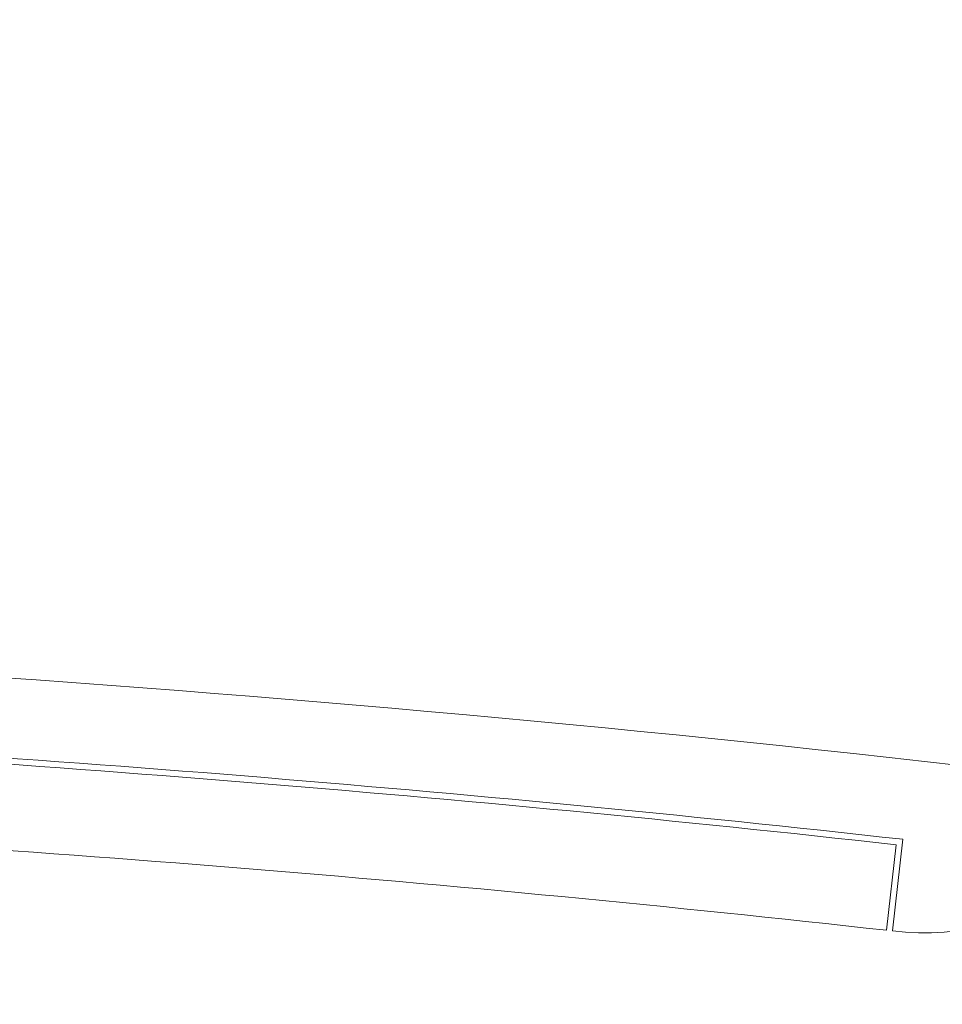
# Model space of a CAD drawing. Header units: metres. Extents: x 167411 to 168816, y 461777 to 462985.
# Tile 48 of 256: x 167558 to 167579, y 462672 to 462694. Entities that reach past the tile are written whole.
import ezdxf

# ---------------------------------------------------------------- set-up
doc = ezdxf.new("R2010")
doc.units = ezdxf.units.M
doc.header["$LTSCALE"] = 0.5
for name, color, linetype, lineweight, true_color in [('Noord-N-WE-GW-AANVULLEN-teelgrond 1e grootte boom', 7, 'Continuous', 18, 0x0001ff), ('Zuid-N-WE-GW-AANVULLEN-vrijgekomen grond (uitvullen)', 7, 'Continuous', 18, 0x0100ff), ('Zuid-N-WE-GW-AANVULLEN-zand uitvullen', 7, 'Continuous', 18, 0x3fff01)]:
    doc.layers.add(name, color=color, linetype=linetype, lineweight=lineweight, true_color=true_color)

msp = doc.modelspace()

# ---------------------------------------------------------------- hatches: boundary and pattern name
at = {"layer": 'Noord-N-WE-GW-AANVULLEN-teelgrond 1e grootte boom'}
h = msp.add_hatch(dxfattribs=at)
h.set_pattern_fill('ANSI33', color=256, scale=20)
h.set_pattern_definition([(45, (0, 0), (-3.535533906, 3.535533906), []), (45, (3.5355, 0), (-3.535533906, 3.535533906), [2.5, -1.25])])
h.paths.add_polyline_path([(167851.496, 462738.563), (167851.496, 462733.563), (167857.496, 462733.563), (167857.496, 462738.563)])
h.paths.add_polyline_path([(167851.366, 462731.359), (167851.366, 462726.359), (167857.366, 462726.359), (167857.366, 462731.359)])
h.paths.add_polyline_path([(167853.758, 462724.817), (167854.187, 462719.835), (167860.165, 462720.351), (167859.735, 462725.332)])
edge = h.paths.add_edge_path()
edge.add_line((167819.753, 462698.568), (167818.577, 462699.007))
edge.add_line((167818.577, 462699.007), (167819.663, 462695.179))
edge.add_line((167819.663, 462695.179), (167823.747, 462693.808))
edge.add_arc((167900.66, 462925.369), 244, 251.62597, 258.56142)
edge.add_arc((167946.016, 463149.527), 472.701, 258.56142, 259.11462)
edge.add_arc((167946.016, 463149.527), 472.701, 259.11462, 259.72967)
edge.add_line((167861.737, 462684.4), (167862.346, 462687.569))
edge.add_arc((167897.048, 462880.536), 196.063, 258.8202, 259.80527, ccw=False)
edge.add_arc((167900.66, 462925.369), 240.8, 250.36688, 260.04542, ccw=False)
edge = h.paths.add_edge_path()
edge.add_line((167578.403, 462799.73), (167596.62, 462796.972))
edge.add_line((167596.62, 462796.972), (167601.602, 462796.141))
edge.add_arc((167606.534, 462827.101), 31.35, 260.9488, 275.6641)
edge.add_line((167609.628, 462795.904), (167609.624, 462793.41))
edge.add_arc((167603.039, 462821.395), 28.75, 263.5356, 283.2413, ccw=False)
edge.add_arc((167609.428, 462855.021), 62.934, 252.24682, 261.20119, ccw=False)
edge.add_arc((167562.348, 462696.712), 102.25, 74.17099, 77.73495)
edge.add_arc((167562.348, 462696.712), 102.25, 77.73495, 81.12712)
edge.add_line((167578.12, 462797.738), (167578.403, 462799.73))
edge = h.paths.add_edge_path()
edge.add_arc((167472.898, 462038.893), 768.121, 83.663861, 84.634202, ccw=False)
edge.add_line((167557.669, 462802.323), (167557.59, 462800.547))
edge.add_arc((167555.553, 462613.844), 186.714, 89.37497, 91.48673)
edge.add_line((167550.708, 462800.495), (167546.293, 462800.533))
edge.add_line((167546.293, 462800.533), (167544.642, 462803.118))
edge.add_line((167544.642, 462803.118), (167544.728, 462803.649))
edge = h.paths.add_edge_path()
edge.add_line((167502.35, 462807.331), (167484.623, 462807.841))
edge.add_line((167484.623, 462807.841), (167479.526, 462809.93))
edge.add_line((167479.526, 462809.93), (167479.526, 462809.91))
edge.add_arc((167475.679, 461985.264), 824.655, 89.732759, 92.948585)
edge.add_arc((167431.556, 462841.903), 33.12, 262.3422, 272.9486, ccw=False)
edge.add_line((167427.142, 462809.079), (167426.742, 462806.121))
edge.add_arc((167432.035, 462845.43), 39.663, 262.3306, 270.6948)
edge.add_arc((167473.8, 462046.583), 760.308, 90.644748, 93.112607, ccw=False)
edge.add_line((167465.244, 462806.843), (167494.813, 462803.068))
edge.add_arc((167472.852, 461852.321), 951, 86.682043, 88.676719, ccw=False)
edge.add_line((167527.892, 462801.727), (167531.204, 462801.524))
edge.add_line((167531.204, 462801.524), (167531.52, 462805.673))
edge.add_arc((167473.785, 462047.159), 760.708, 85.647248, 87.847988)
at = {"layer": 'Zuid-N-WE-GW-AANVULLEN-vrijgekomen grond (uitvullen)'}
h = msp.add_hatch(dxfattribs=at)
h.set_pattern_fill('ANSI31', color=256, scale=20, angle=90)
h.set_pattern_definition([(135, (0, 0), (-1.767766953, -1.767766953), [])])
edge = h.paths.add_edge_path(flags=16)
edge.add_arc((167668.951, 462621.999), 1.756, 145.0963, 315.8977)
edge.add_line((167670.212, 462620.777), (167713.654, 462673.647))
edge.add_arc((167712.121, 462674.538), 1.773, 329.817, 491.3654)
edge.add_line((167710.949, 462675.869), (167667.511, 462623.003))
h.paths.add_polyline_path([(167681.315, 462615.543), (167661.981, 462619.534), (167711.014, 462679.208), (167720.242, 462675.761), (167708.546, 462665.545), (167699.079, 462637.43), (167698.983, 462637.146), (167698.699, 462637.242), (167688.736, 462640.597), (167684.197, 462635.073)])
edge = h.paths.add_edge_path()
edge.add_line((167740.104, 462598.529), (167738.788, 462580.092))
edge.add_line((167738.788, 462580.092), (167745.186, 462576.678))
edge.add_line((167745.186, 462576.678), (167752.244, 462589.906))
edge.add_arc((167747.392, 462592.495), 5.5, 331.9149, 445.9177)
edge.add_line((167747.783, 462597.981), (167740.104, 462598.529))
h.paths.add_polyline_path([(167743.77, 462619.132), (167759.135, 462610.933), (167757.585, 462608.029), (167739.515, 462609.314), (167739.91, 462610.489), (167740.838, 462610.422)])
edge = h.paths.add_edge_path()
edge.add_line((167517.371, 462642.054), (167518.973, 462642.035))
edge.add_arc((167173.43, 462667.477), 346.478, 354.43462, 355.78887, ccw=False)
edge.add_arc((167174.109, 462667.417), 345.797, 352.34455, 354.43365, ccw=False)
edge.add_line((167516.824, 462621.352), (167515.238, 462621.565))
edge.add_arc((167172.914, 462667.556), 345.4, 352.34824, 354.3473)
edge.add_arc((167172.914, 462667.556), 345.4, 354.3473, 355.76587)
edge = h.paths.add_edge_path()
edge.add_line((167525.381, 462628.727), (167523.791, 462628.906))
edge.add_arc((167172.914, 462667.556), 353, 353.71403, 355.84229)
edge.add_line((167524.985, 462641.963), (167526.588, 462641.943))
edge.add_arc((167172.914, 462667.556), 354.6, 353.71355, 355.85796, ccw=False)
h.paths.add_polyline_path([(167522.77, 462620.551), (167524.356, 462620.338), (167524.871, 462624.346), (167523.282, 462624.535)])
h.paths.add_polyline_path([(167510.201, 462583.266), (167509.603, 462580.037), (167509.508, 462579.453), (167508.211, 462579.693), (167508.592, 462603.089), (167513.859, 462603.003), (167513.153, 462599.194), (167512.567, 462599.303), (167509.615, 462583.374)])
h.paths.add_polyline_path([(167518.696, 462659.511), (167514.798, 462659.643), (167514.276, 462644.292), (167518.126, 462644.245), (167518.259, 462646.669)])

# ---------------------------------------------------------------- linework, layer by layer
at = {"layer": 'Zuid-N-WE-GW-AANVULLEN-zand uitvullen'}
msp.add_lwpolyline([(167547.653, 462678.085, -0.014922), (167577.678, 462675.646), (167577.446, 462673.559, 0.413174), (167583.906, 462678.59, -0.002307), (167584.628, 462684.104), (167582.547, 462684.386, -0.004978), (167584.283, 462696.302), (167586.358, 462695.979, -0.001313), (167586.872, 462699.213), (167584.797, 462699.541, -0.003637), (167586.263, 462708.216), (167584.471, 462708.535, 0.003635), (167583.002, 462699.837), (167582.714, 462698.039, 0.008657), (167579.788, 462677.239, 0.025672), (167527.903, 462680.531)], format="xyb", dxfattribs=at)
msp.add_lwpolyline([(167577.307, 462673.575), (167577.523, 462675.523, 0.014783), (167547.786, 462677.938), (167547.688, 462675.981, -0.014776)], format="xyb", close=True, dxfattribs=at)

doc.saveas('drawing.dxf')
